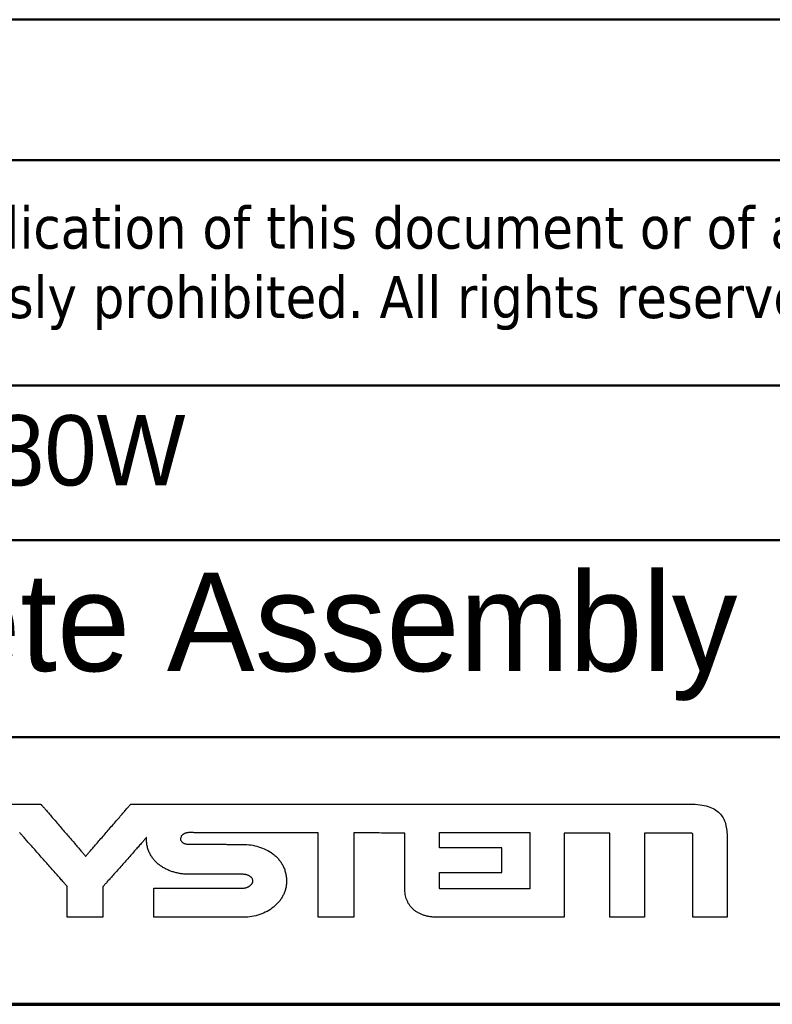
# Model space of a CAD drawing. Header units: millimetres. Extents: x -8 to 1688, y -8 to 1196.
# Tile 5 of 8: x 1272 to 1379, y 32 to 172. Entities that reach past the tile are written whole.
import ezdxf
from ezdxf.enums import TextEntityAlignment as Align

# ---------------------------------------------------------------- set-up
doc = ezdxf.new("R2010")
doc.units = ezdxf.units.MM
doc.header["$LTSCALE"] = 4
for name, color, linetype, lineweight in [('Bordo (ISO)', 7, 'Continuous', 70), ('Geometria schizzo (ISO)', 7, 'Continuous', 25), ('Titolo (ISO)', 7, 'Continuous', 50)]:
    doc.layers.add(name, color=color, linetype=linetype, lineweight=lineweight)
doc.styles.add('Stile testo106', font='tahoma.ttf')
doc.styles.add('Stile testo39', font='tahoma.ttf')
doc.styles.add('Stile testo96', font='txt')
doc.styles.add('Stile testo97', font='txt')
doc.styles.add('Testo nota (ISO)', font='tahoma.ttf')

# ---------------------------------------------------------------- blocks, each defined once
blk = doc.blocks.new('Bordi adel')
at = {"layer": 'Bordo (ISO)'}
blk.add_line((8, 8), (412, 8), dxfattribs=at)
blk = doc.blocks.new('Cartigli ADEL system')
at = {"layer": 'Geometria schizzo (ISO)'}
for p, q in [((143.432, 99.447), (143.432, 99.967)), ((143.474, 99.997), (146.641, 99.997)), ((146.641, 99.997), (146.641, 97.991)), ((145.644, 99.447), (143.432, 99.447)), ((145.644, 98.58), (145.644, 99.447)), ((143.433, 98.58), (145.644, 98.58)), ((146.641, 97.991), (143.548, 97.991))]:
    blk.add_line(p, q, dxfattribs=at)
for points, knots in [([(127.616, 101.004), (127.617, 101.004), (127.623, 101.004), (127.635, 101.004), (127.655, 101.004), (127.682, 101.004), (127.716, 101.004), (127.755, 101.004), (127.8, 101.004), (127.87, 101.004), (127.966, 101.004), (128.137, 101.004), (128.362, 101.004), (128.586, 101.004), (128.757, 101.004), (128.854, 101.004), (128.923, 101.004), (128.968, 101.004), (129.008, 101.004), (129.041, 101.004), (129.068, 101.004), (129.088, 101.004), (129.101, 101.004), (129.106, 101.004), (129.108, 101.004)], [-0.149167, -0.149167, -0.149167, -0.149167, -0.1487391, -0.1474918, -0.1454797, -0.1427575, -0.1393798, -0.1354011, -0.1308762, -0.1258597, -0.1145702, -0.1019697, -0.0745835, -0.0471974, -0.0345968, -0.0233074, -0.0182908, -0.0137659, -0.0097873, -0.0064095, -0.0036873, -0.0016752, -0.0004279, 0, 0, 0, 0]), ([(129.108, 101.004), (129.108, 101.004), (129.108, 101.004), (129.11, 101.004), (129.112, 101.004), (129.114, 101.004), (129.118, 101.004), (129.122, 101.004), (129.127, 101.004), (129.134, 101.004), (129.144, 101.004), (129.162, 101.004), (129.185, 101.004), (129.209, 101.004), (129.227, 101.004), (129.237, 101.004), (129.244, 101.004), (129.249, 101.004), (129.253, 101.004), (129.256, 101.004), (129.259, 101.004), (129.261, 101.004), (129.263, 101.004), (129.263, 101.004), (129.263, 101.004)], [-0.01558542, -0.01558542, -0.01558542, -0.01558542, -0.01554072, -0.01541039, -0.01520016, -0.01491574, -0.01456282, -0.01414712, -0.01367435, -0.0131502, -0.01197064, -0.0106541, -0.00779271, -0.00493133, -0.00361478, -0.00243522, -0.00191108, -0.0014383, -0.0010226, -0.00066969, -0.00038526, -0.00017503, -0.00004471, 0, 0, 0, 0]), ([(129.263, 101.004), (129.265, 101.002), (129.271, 100.995), (129.284, 100.98), (129.305, 100.955), (129.334, 100.922), (129.37, 100.88), (129.412, 100.831), (129.461, 100.775), (129.535, 100.689), (129.638, 100.569), (129.82, 100.357), (130.06, 100.078), (130.3, 99.799), (130.483, 99.587), (130.586, 99.467), (130.66, 99.381), (130.708, 99.325), (130.75, 99.276), (130.786, 99.234), (130.815, 99.201), (130.836, 99.176), (130.849, 99.161), (130.855, 99.154), (130.857, 99.152)], [-0.2443164, -0.2443164, -0.2443164, -0.2443164, -0.2436156, -0.2415726, -0.2382771, -0.2338185, -0.2282861, -0.2217696, -0.2143584, -0.206142, -0.1876512, -0.1670132, -0.1221582, -0.0773032, -0.0566652, -0.0381744, -0.029958, -0.0225468, -0.0160303, -0.010498, -0.0060393, -0.0027438, -0.0007009, 0, 0, 0, 0]), ([(130.857, 99.152), (130.859, 99.154), (130.865, 99.161), (130.878, 99.176), (130.899, 99.201), (130.928, 99.234), (130.964, 99.276), (131.007, 99.325), (131.055, 99.381), (131.13, 99.467), (131.233, 99.587), (131.417, 99.799), (131.658, 100.078), (131.899, 100.357), (132.083, 100.569), (132.186, 100.689), (132.261, 100.775), (132.309, 100.831), (132.352, 100.88), (132.388, 100.922), (132.417, 100.955), (132.439, 100.98), (132.452, 100.995), (132.458, 101.002), (132.459, 101.004)], [-0.2448854, -0.2448854, -0.2448854, -0.2448854, -0.2441829, -0.2421352, -0.238832, -0.2343629, -0.2288177, -0.2222861, -0.2148576, -0.206622, -0.1880882, -0.1674021, -0.1224427, -0.0774833, -0.0567971, -0.0382633, -0.0300278, -0.0225993, -0.0160676, -0.0105224, -0.0060534, -0.0027502, -0.0007025, 0, 0, 0, 0]), ([(132.459, 101.004), (132.464, 101.004), (132.482, 101.004), (132.523, 101.004), (132.588, 101.004), (132.677, 101.004), (132.788, 101.004), (132.918, 101.004), (133.066, 101.004), (133.295, 101.004), (133.612, 101.004), (134.174, 101.004), (134.913, 101.004), (135.651, 101.004), (136.214, 101.004), (136.531, 101.004), (136.759, 101.004), (136.907, 101.004), (137.038, 101.004), (137.148, 101.004), (137.237, 101.004), (137.303, 101.004), (137.343, 101.004), (137.361, 101.004), (137.366, 101.004)], [-0.4906746, -0.4906746, -0.4906746, -0.4906746, -0.4892671, -0.4851641, -0.4785455, -0.469591, -0.4584801, -0.4453927, -0.4305083, -0.4140067, -0.3768707, -0.3354221, -0.2453373, -0.1552525, -0.1138039, -0.0766679, -0.0601663, -0.045282, -0.0321945, -0.0210837, -0.0121291, -0.0055105, -0.0014076, 0, 0, 0, 0]), ([(137.366, 101.004), (137.38, 101.004), (137.436, 101.004), (137.56, 101.004), (137.76, 101.004), (138.032, 101.004), (138.369, 101.004), (138.935, 101.004), (139.765, 101.004), (140.885, 101.004), (142.601, 101.004), (144.857, 101.004), (147.112, 101.004), (148.829, 101.004), (149.948, 101.004), (150.778, 101.004), (151.344, 101.004), (151.681, 101.004), (151.953, 101.004), (152.153, 101.004), (152.277, 101.004), (152.449, 101.004), (152.678, 100.994), (152.971, 100.935), (153.208, 100.836), (153.392, 100.695), (153.524, 100.517), (153.644, 100.225), (153.655, 99.982), (153.663, 99.813)], [-1.703172, -1.703172, -1.703172, -1.703172, -1.698874, -1.686347, -1.66614, -1.6388, -1.604877, -1.564919, -1.469093, -1.355711, -1.229162, -0.954119, -0.679077, -0.552528, -0.439146, -0.34332, -0.303362, -0.269439, -0.242099, -0.221891, -0.209364, -0.205067, -0.170133, -0.140863, -0.115917, -0.093655, -0.07228, -0.050187, 0, 0, 0, 0]), ([(130.197, 98.084), (130.195, 98.086), (130.189, 98.093), (130.175, 98.109), (130.153, 98.135), (130.122, 98.169), (130.084, 98.212), (130.039, 98.263), (129.988, 98.32), (129.91, 98.409), (129.801, 98.532), (129.608, 98.751), (129.354, 99.038), (129.1, 99.325), (128.907, 99.544), (128.798, 99.667), (128.719, 99.756), (128.668, 99.813), (128.624, 99.864), (128.586, 99.907), (128.555, 99.942), (128.533, 99.967), (128.519, 99.983), (128.512, 99.99), (128.511, 99.992)], [-0.2545855, -0.2545855, -0.2545855, -0.2545855, -0.2538552, -0.2517264, -0.2482924, -0.2436463, -0.2378815, -0.2310911, -0.2233683, -0.2148065, -0.1955386, -0.1740331, -0.1272928, -0.0805524, -0.0590469, -0.039779, -0.0312172, -0.0234945, -0.0167041, -0.0109392, -0.0062932, -0.0028591, -0.0007303, 0, 0, 0, 0]), ([(133.017, 99.819), (133.015, 99.817), (133.009, 99.811), (132.997, 99.797), (132.976, 99.773), (132.948, 99.742), (132.913, 99.702), (132.872, 99.656), (132.825, 99.603), (132.754, 99.522), (132.654, 99.409), (132.477, 99.209), (132.244, 98.947), (132.012, 98.684), (131.835, 98.484), (131.735, 98.371), (131.663, 98.29), (131.616, 98.237), (131.575, 98.191), (131.54, 98.152), (131.512, 98.12), (131.492, 98.097), (131.479, 98.082), (131.473, 98.076), (131.472, 98.074)], [-0.2330608, -0.2330608, -0.2330608, -0.2330608, -0.2323923, -0.2304435, -0.2272998, -0.2230465, -0.2177691, -0.2115528, -0.204483, -0.1966451, -0.1790062, -0.1593189, -0.1165304, -0.0737419, -0.0540546, -0.0364158, -0.0285778, -0.0215081, -0.0152918, -0.0100143, -0.0057611, -0.0026174, -0.0006686, 0, 0, 0, 0]), ([(133.016, 99.78), (133.016, 99.781), (133.016, 99.781), (133.016, 99.781), (133.016, 99.781), (133.016, 99.782), (133.016, 99.783), (133.016, 99.784), (133.016, 99.785), (133.016, 99.787), (133.016, 99.79), (133.016, 99.794), (133.016, 99.8), (133.016, 99.806), (133.016, 99.81), (133.016, 99.813), (133.017, 99.814), (133.017, 99.815), (133.017, 99.817), (133.017, 99.817), (133.017, 99.818), (133.017, 99.819), (133.017, 99.819), (133.017, 99.819), (133.017, 99.819)], [-0.003863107, -0.003863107, -0.003863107, -0.003863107, -0.003852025, -0.003819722, -0.003767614, -0.003697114, -0.003609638, -0.0035066, -0.003389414, -0.003259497, -0.002967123, -0.002640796, -0.001931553, -0.001222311, -0.000895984, -0.00060361, -0.000473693, -0.000356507, -0.000253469, -0.000165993, -0.000095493, -0.000043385, -0.000011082, 0, 0, 0, 0]), ([(134.522, 98.513), (134.476, 98.514), (134.383, 98.516), (134.244, 98.532), (134.107, 98.557), (133.974, 98.592), (133.844, 98.637), (133.719, 98.692), (133.601, 98.757), (133.49, 98.831), (133.388, 98.916), (133.295, 99.011), (133.213, 99.115), (133.144, 99.229), (133.088, 99.353), (133.047, 99.487), (133.021, 99.631), (133.018, 99.73), (133.016, 99.78)], [-0.2198131, -0.2198131, -0.2198131, -0.2198131, -0.2058869, -0.1919501, -0.178044, -0.1642064, -0.1504692, -0.1368556, -0.123377, -0.1100293, -0.0967895, -0.0836122, -0.0704263, -0.0571334, -0.0436068, -0.0296942, -0.0152217, 0, 0, 0, 0]), ([(134.529, 99.992), (134.516, 99.992), (134.492, 99.991), (134.456, 99.987), (134.423, 99.98), (134.393, 99.97), (134.366, 99.959), (134.341, 99.946), (134.319, 99.931), (134.3, 99.915), (134.283, 99.898), (134.264, 99.875), (134.246, 99.844), (134.233, 99.807), (134.228, 99.772), (134.232, 99.74), (134.243, 99.71), (134.259, 99.684), (134.276, 99.664), (134.292, 99.649), (134.311, 99.635), (134.333, 99.622), (134.359, 99.61), (134.387, 99.6), (134.419, 99.591), (134.455, 99.585), (134.494, 99.581), (134.522, 99.58), (134.536, 99.58)], [-0.08103445, -0.08103445, -0.08103445, -0.08103445, -0.07720865, -0.07364449, -0.07031416, -0.06719126, -0.06425121, -0.06147176, -0.05883337, -0.05631954, -0.05391702, -0.05161583, -0.04729848, -0.04333923, -0.03974517, -0.03701043, -0.03379157, -0.03009523, -0.02804916, -0.02585522, -0.0234944, -0.0209436, -0.01817622, -0.01516282, -0.01187191, -0.00827049, -0.00432466, 0, 0, 0, 0]), ([(137.409, 99.986), (137.406, 99.986), (137.395, 99.986), (137.372, 99.986), (137.333, 99.986), (137.281, 99.986), (137.216, 99.987), (137.14, 99.987), (137.053, 99.987), (136.919, 99.987), (136.733, 99.988), (136.403, 99.988), (135.969, 99.989), (135.535, 99.99), (135.205, 99.99), (135.019, 99.991), (134.885, 99.991), (134.798, 99.991), (134.722, 99.991), (134.657, 99.992), (134.605, 99.992), (134.566, 99.992), (134.542, 99.992), (134.532, 99.992), (134.529, 99.992)], [-0.2880015, -0.2880015, -0.2880015, -0.2880015, -0.2871753, -0.2847671, -0.2808823, -0.2756264, -0.2691049, -0.2614232, -0.2526869, -0.2430013, -0.2212043, -0.196876, -0.1440007, -0.0911255, -0.0667972, -0.0450002, -0.0353146, -0.0265783, -0.0188966, -0.0123751, -0.0071192, -0.0032344, -0.0008262, 0, 0, 0, 0]), ([(139.123, 99.986), (139.121, 99.986), (139.115, 99.986), (139.101, 99.986), (139.078, 99.986), (139.047, 99.986), (139.008, 99.986), (138.962, 99.986), (138.911, 99.986), (138.831, 99.986), (138.72, 99.986), (138.524, 99.986), (138.266, 99.986), (138.008, 99.986), (137.811, 99.986), (137.701, 99.986), (137.621, 99.986), (137.569, 99.986), (137.524, 99.986), (137.485, 99.986), (137.454, 99.986), (137.431, 99.986), (137.417, 99.986), (137.411, 99.986), (137.409, 99.986)], [-0.171381, -0.171381, -0.171381, -0.171381, -0.1708894, -0.1694563, -0.1671446, -0.164017, -0.1601362, -0.1555651, -0.1503663, -0.1446027, -0.131632, -0.117155, -0.0856905, -0.054226, -0.039749, -0.0267783, -0.0210147, -0.0158159, -0.0112448, -0.007364, -0.0042364, -0.0019247, -0.0004916, 0, 0, 0, 0]), ([(139.123, 96.985), (139.123, 96.987), (139.123, 96.999), (139.123, 97.023), (139.123, 97.064), (139.123, 97.118), (139.123, 97.186), (139.123, 97.265), (139.123, 97.356), (139.123, 97.496), (139.123, 97.69), (139.123, 98.033), (139.123, 98.485), (139.123, 98.937), (139.123, 99.281), (139.123, 99.475), (139.123, 99.615), (139.123, 99.706), (139.123, 99.785), (139.123, 99.853), (139.123, 99.907), (139.123, 99.947), (139.123, 99.972), (139.123, 99.983), (139.123, 99.986)], [-0.3001661, -0.3001661, -0.3001661, -0.3001661, -0.299305, -0.2967951, -0.2927462, -0.2872683, -0.2804713, -0.2724652, -0.2633598, -0.2532651, -0.2305475, -0.2051916, -0.150083, -0.0949744, -0.0696186, -0.0469009, -0.0368063, -0.0277009, -0.0196947, -0.0128978, -0.0074199, -0.003371, -0.0008611, 0, 0, 0, 0]), ([(140.391, 99.986), (140.391, 99.983), (140.391, 99.972), (140.391, 99.947), (140.391, 99.907), (140.391, 99.853), (140.391, 99.785), (140.391, 99.706), (140.391, 99.615), (140.391, 99.475), (140.391, 99.281), (140.391, 98.937), (140.391, 98.485), (140.391, 98.033), (140.391, 97.69), (140.391, 97.496), (140.391, 97.356), (140.391, 97.265), (140.391, 97.186), (140.391, 97.118), (140.391, 97.064), (140.391, 97.023), (140.391, 96.999), (140.391, 96.987), (140.391, 96.985)], [-0.3001661, -0.3001661, -0.3001661, -0.3001661, -0.299305, -0.2967951, -0.2927462, -0.2872683, -0.2804713, -0.2724652, -0.2633598, -0.2532651, -0.2305475, -0.2051916, -0.150083, -0.0949744, -0.0696186, -0.0469009, -0.0368063, -0.0277009, -0.0196947, -0.0128978, -0.0074199, -0.003371, -0.0008611, 0, 0, 0, 0]), ([(142.198, 99.973), (142.197, 99.973), (142.19, 99.973), (142.175, 99.973), (142.151, 99.973), (142.118, 99.973), (142.077, 99.974), (142.029, 99.974), (141.975, 99.975), (141.891, 99.975), (141.774, 99.976), (141.567, 99.978), (141.295, 99.98), (141.022, 99.982), (140.815, 99.983), (140.698, 99.984), (140.614, 99.985), (140.56, 99.985), (140.512, 99.985), (140.471, 99.986), (140.438, 99.986), (140.414, 99.986), (140.399, 99.986), (140.392, 99.986), (140.391, 99.986)], [-0.180776, -0.180776, -0.180776, -0.180776, -0.1802574, -0.1787458, -0.1763074, -0.1730083, -0.1689148, -0.1640931, -0.1586093, -0.1525298, -0.138848, -0.1235773, -0.090388, -0.0571987, -0.041928, -0.0282463, -0.0221667, -0.0166829, -0.0118612, -0.0077677, -0.0044686, -0.0020302, -0.0005186, 0, 0, 0, 0]), ([(142.198, 98.016), (142.198, 98.018), (142.198, 98.025), (142.198, 98.041), (142.198, 98.067), (142.198, 98.103), (142.198, 98.147), (142.198, 98.199), (142.198, 98.258), (142.198, 98.349), (142.198, 98.475), (142.198, 98.7), (142.198, 98.994), (142.198, 99.289), (142.198, 99.513), (142.198, 99.64), (142.198, 99.731), (142.198, 99.79), (142.198, 99.842), (142.198, 99.886), (142.198, 99.921), (142.198, 99.948), (142.198, 99.964), (142.198, 99.971), (142.198, 99.973)], [-0.1957158, -0.1957158, -0.1957158, -0.1957158, -0.1951543, -0.1935178, -0.1908778, -0.1873061, -0.1828743, -0.1776541, -0.1717172, -0.1651352, -0.1503227, -0.1337901, -0.0978579, -0.0619257, -0.0453931, -0.0305806, -0.0239986, -0.0180617, -0.0128415, -0.0084097, -0.0048379, -0.002198, -0.0005614, 0, 0, 0, 0]), ([(143.432, 99.967), (143.432, 99.969), (143.432, 99.971), (143.433, 99.974), (143.433, 99.977), (143.433, 99.98), (143.433, 99.983), (143.433, 99.985), (143.434, 99.988), (143.434, 99.99), (143.434, 99.992), (143.435, 99.994), (143.435, 99.995), (143.435, 99.997), (143.435, 99.998), (143.436, 99.999), (143.436, 100), (143.436, 100.001), (143.436, 100.001)], [-0.003382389, -0.003382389, -0.003382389, -0.003382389, -0.003029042, -0.002696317, -0.002383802, -0.0020911, -0.001817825, -0.001563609, -0.001328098, -0.001110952, -0.00091185, -0.000730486, -0.000566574, -0.000419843, -0.000290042, -0.000176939, -0.000080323, 0, 0, 0, 0]), ([(143.436, 100.001), (143.437, 100.001), (143.437, 100.001), (143.438, 100.001), (143.439, 100.001), (143.44, 100.001), (143.441, 100.001), (143.443, 100), (143.445, 100), (143.446, 100), (143.449, 99.999), (143.451, 99.999), (143.454, 99.998), (143.457, 99.998), (143.461, 99.998), (143.464, 99.998), (143.467, 99.997), (143.469, 99.997), (143.471, 99.997), (143.473, 99.997), (143.474, 99.997)], [-0.003782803, -0.003782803, -0.003782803, -0.003782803, -0.003694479, -0.003603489, -0.003504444, -0.003393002, -0.003265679, -0.003119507, -0.002951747, -0.00275971, -0.002540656, -0.002291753, -0.002010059, -0.001692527, -0.001336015, -0.000937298, -0.000721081, -0.000493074, -0.000252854, 0, 0, 0, 0]), ([(147.861, 99.975), (147.861, 99.972), (147.861, 99.961), (147.861, 99.937), (147.861, 99.897), (147.861, 99.842), (147.861, 99.775), (147.861, 99.696), (147.861, 99.605), (147.861, 99.466), (147.861, 99.273), (147.861, 98.93), (147.861, 98.48), (147.861, 98.03), (147.861, 97.687), (147.861, 97.494), (147.861, 97.355), (147.861, 97.264), (147.861, 97.185), (147.861, 97.117), (147.861, 97.063), (147.861, 97.023), (147.861, 96.999), (147.861, 96.987), (147.861, 96.985)], [-0.2990696, -0.2990696, -0.2990696, -0.2990696, -0.2982117, -0.2957109, -0.2916768, -0.2862189, -0.2794468, -0.2714699, -0.2623978, -0.25234, -0.2297053, -0.2044421, -0.1495348, -0.0946275, -0.0693643, -0.0467296, -0.0366718, -0.0275997, -0.0196228, -0.0128506, -0.0073928, -0.0033587, -0.0008579, 0, 0, 0, 0]), ([(149.426, 99.975), (149.424, 99.975), (149.418, 99.975), (149.406, 99.975), (149.385, 99.975), (149.356, 99.975), (149.321, 99.975), (149.28, 99.975), (149.232, 99.975), (149.159, 99.975), (149.058, 99.975), (148.879, 99.975), (148.644, 99.975), (148.408, 99.975), (148.229, 99.975), (148.128, 99.975), (148.055, 99.975), (148.008, 99.975), (147.966, 99.975), (147.931, 99.975), (147.903, 99.975), (147.882, 99.975), (147.869, 99.975), (147.863, 99.975), (147.861, 99.975)], [-0.1564408, -0.1564408, -0.1564408, -0.1564408, -0.1559921, -0.1546839, -0.1525737, -0.1497188, -0.1461763, -0.1420037, -0.1372581, -0.131997, -0.120157, -0.106942, -0.0782204, -0.0494989, -0.0362839, -0.0244439, -0.0191827, -0.0144372, -0.0102645, -0.0067221, -0.0038671, -0.0017569, -0.0004488, 0, 0, 0, 0]), ([(149.494, 99.972), (149.491, 99.972), (149.487, 99.973), (149.48, 99.973), (149.472, 99.974), (149.464, 99.974), (149.455, 99.975), (149.446, 99.975), (149.436, 99.975), (149.429, 99.975), (149.426, 99.975)], [-0.006788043, -0.006788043, -0.006788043, -0.006788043, -0.00613124, -0.005422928, -0.004661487, -0.003845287, -0.00297269, -0.002042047, -0.001051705, 0, 0, 0, 0]), ([(149.494, 96.985), (149.494, 96.987), (149.494, 96.999), (149.494, 97.023), (149.494, 97.063), (149.494, 97.117), (149.494, 97.185), (149.494, 97.264), (149.494, 97.354), (149.494, 97.493), (149.494, 97.686), (149.494, 98.029), (149.494, 98.478), (149.494, 98.928), (149.494, 99.27), (149.494, 99.463), (149.494, 99.602), (149.494, 99.693), (149.494, 99.772), (149.494, 99.839), (149.494, 99.894), (149.494, 99.933), (149.494, 99.958), (149.494, 99.969), (149.494, 99.972)], [-0.2987537, -0.2987537, -0.2987537, -0.2987537, -0.2978967, -0.2953986, -0.2913688, -0.2859167, -0.2791517, -0.2711832, -0.2621207, -0.2520735, -0.2294627, -0.2042262, -0.1493769, -0.0945275, -0.069291, -0.0466803, -0.0366331, -0.0275705, -0.0196021, -0.0128371, -0.007385, -0.0033551, -0.000857, 0, 0, 0, 0]), ([(150.715, 99.975), (150.715, 99.972), (150.715, 99.961), (150.715, 99.937), (150.715, 99.897), (150.715, 99.842), (150.715, 99.775), (150.715, 99.696), (150.715, 99.605), (150.715, 99.466), (150.715, 99.273), (150.715, 98.93), (150.715, 98.48), (150.715, 98.03), (150.715, 97.687), (150.715, 97.494), (150.715, 97.355), (150.715, 97.264), (150.715, 97.185), (150.715, 97.117), (150.715, 97.063), (150.715, 97.023), (150.715, 96.999), (150.715, 96.987), (150.715, 96.985)], [-0.2990696, -0.2990696, -0.2990696, -0.2990696, -0.2982117, -0.2957109, -0.2916768, -0.2862189, -0.2794468, -0.2714699, -0.2623978, -0.25234, -0.2297053, -0.2044421, -0.1495348, -0.0946275, -0.0693643, -0.0467296, -0.0366718, -0.0275997, -0.0196228, -0.0128506, -0.0073928, -0.0033587, -0.0008579, 0, 0, 0, 0]), ([(152.3, 99.975), (152.298, 99.975), (152.292, 99.975), (152.279, 99.975), (152.258, 99.975), (152.229, 99.975), (152.193, 99.975), (152.151, 99.975), (152.104, 99.975), (152.03, 99.975), (151.927, 99.975), (151.746, 99.975), (151.507, 99.975), (151.269, 99.975), (151.087, 99.975), (150.985, 99.975), (150.911, 99.975), (150.863, 99.975), (150.821, 99.975), (150.785, 99.975), (150.757, 99.975), (150.735, 99.975), (150.722, 99.975), (150.716, 99.975), (150.715, 99.975)], [-0.1584759, -0.1584759, -0.1584759, -0.1584759, -0.1580213, -0.1566961, -0.1545585, -0.1516664, -0.1480778, -0.1438509, -0.1390436, -0.133714, -0.12172, -0.1083331, -0.0792379, -0.0501428, -0.0367559, -0.0247619, -0.0194323, -0.014625, -0.010398, -0.0068095, -0.0039174, -0.0017798, -0.0004546, 0, 0, 0, 0]), ([(152.425, 99.965), (152.421, 99.966), (152.414, 99.967), (152.405, 99.969), (152.397, 99.97), (152.39, 99.971), (152.383, 99.972), (152.375, 99.972), (152.368, 99.973), (152.359, 99.974), (152.35, 99.974), (152.341, 99.974), (152.331, 99.975), (152.321, 99.975), (152.311, 99.975), (152.303, 99.975), (152.3, 99.975)], [-0.01255916, -0.01255916, -0.01255916, -0.01255916, -0.011541, -0.01038275, -0.00974834, -0.00907563, -0.00836353, -0.00761093, -0.00681674, -0.00597984, -0.00509915, -0.00417356, -0.00320195, -0.00218323, -0.00111628, 0, 0, 0, 0]), ([(152.436, 99.912), (152.436, 99.914), (152.436, 99.916), (152.436, 99.92), (152.436, 99.923), (152.436, 99.926), (152.435, 99.929), (152.435, 99.932), (152.435, 99.935), (152.434, 99.938), (152.434, 99.942), (152.433, 99.946), (152.432, 99.949), (152.431, 99.952), (152.43, 99.955), (152.429, 99.957), (152.428, 99.959), (152.427, 99.961), (152.426, 99.962), (152.426, 99.963), (152.425, 99.964), (152.425, 99.965), (152.425, 99.965)], [-0.005468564, -0.005468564, -0.005468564, -0.005468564, -0.005091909, -0.004734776, -0.004396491, -0.00407638, -0.003773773, -0.003488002, -0.003218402, -0.002964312, -0.002500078, -0.002090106, -0.001729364, -0.001413, -0.001136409, -0.000895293, -0.000685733, -0.000504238, -0.000347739, -0.00021348, -0.000098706, 0, 0, 0, 0]), ([(152.436, 96.985), (152.436, 96.987), (152.436, 96.998), (152.436, 97.022), (152.436, 97.062), (152.436, 97.115), (152.436, 97.181), (152.436, 97.258), (152.436, 97.347), (152.436, 97.483), (152.436, 97.672), (152.436, 98.008), (152.436, 98.448), (152.436, 98.889), (152.436, 99.225), (152.436, 99.414), (152.436, 99.55), (152.436, 99.639), (152.436, 99.716), (152.436, 99.782), (152.436, 99.835), (152.436, 99.875), (152.436, 99.899), (152.436, 99.91), (152.436, 99.912)], [-0.292784, -0.292784, -0.292784, -0.292784, -0.2919441, -0.2894959, -0.2855466, -0.2802034, -0.2735736, -0.2657644, -0.2568829, -0.2470365, -0.2248775, -0.2001453, -0.146392, -0.0926387, -0.0679064, -0.0457475, -0.0359011, -0.0270196, -0.0192104, -0.0125806, -0.0072374, -0.0032881, -0.0008399, 0, 0, 0, 0]), ([(153.663, 99.813), (153.663, 99.811), (153.663, 99.8), (153.663, 99.777), (153.663, 99.739), (153.663, 99.688), (153.663, 99.624), (153.663, 99.549), (153.663, 99.463), (153.663, 99.332), (153.663, 99.149), (153.663, 98.825), (153.663, 98.399), (153.663, 97.973), (153.663, 97.649), (153.663, 97.466), (153.663, 97.335), (153.663, 97.249), (153.663, 97.174), (153.663, 97.11), (153.663, 97.059), (153.663, 97.021), (153.663, 96.998), (153.663, 96.987), (153.663, 96.985)], [-0.2828885, -0.2828885, -0.2828885, -0.2828885, -0.282077, -0.2797116, -0.2758958, -0.2707332, -0.2643274, -0.2567821, -0.2482009, -0.2386872, -0.2172772, -0.1933808, -0.1414443, -0.0895077, -0.0656114, -0.0442013, -0.0346877, -0.0261064, -0.0185611, -0.0121554, -0.0069928, -0.003177, -0.0008115, 0, 0, 0, 0]), ([(134.536, 99.58), (134.538, 99.58), (134.545, 99.58), (134.561, 99.58), (134.586, 99.58), (134.62, 99.58), (134.663, 99.58), (134.714, 99.58), (134.771, 99.579), (134.86, 99.579), (134.982, 99.579), (135.2, 99.578), (135.486, 99.577), (135.772, 99.577), (135.99, 99.576), (136.113, 99.576), (136.201, 99.575), (136.259, 99.575), (136.309, 99.575), (136.352, 99.575), (136.387, 99.575), (136.412, 99.575), (136.428, 99.575), (136.435, 99.575), (136.437, 99.575)], [-0.1900491, -0.1900491, -0.1900491, -0.1900491, -0.1895039, -0.1879148, -0.1853513, -0.1818829, -0.1775795, -0.1725104, -0.1667454, -0.1603539, -0.1459703, -0.1299164, -0.0950246, -0.0601327, -0.0440788, -0.0296952, -0.0233038, -0.0175387, -0.0124697, -0.0081662, -0.0046979, -0.0021343, -0.0005452, 0, 0, 0, 0]), ([(136.437, 99.575), (136.533, 99.571), (136.725, 99.562), (137.005, 99.497), (137.27, 99.394), (137.47, 99.273), (137.612, 99.156), (137.708, 99.058), (137.792, 98.951), (137.864, 98.833), (137.922, 98.706), (137.964, 98.568), (137.991, 98.422), (137.999, 98.274), (137.991, 98.131), (137.966, 97.998), (137.926, 97.871), (137.872, 97.751), (137.805, 97.637), (137.698, 97.495), (137.536, 97.337), (137.306, 97.185), (137.047, 97.072), (136.768, 96.999), (136.574, 96.989), (136.477, 96.985)], [-0.4472316, -0.4472316, -0.4472316, -0.4472316, -0.4183787, -0.3896457, -0.3613193, -0.3335526, -0.319847, -0.3062209, -0.2926063, -0.2789072, -0.2649983, -0.2507273, -0.2359182, -0.2203775, -0.2065527, -0.1930792, -0.1798203, -0.1666603, -0.1535062, -0.140287, -0.1135025, -0.0860636, -0.0579519, -0.0292391, 0, 0, 0, 0]), ([(136.429, 98.513), (136.428, 98.513), (136.42, 98.513), (136.405, 98.513), (136.379, 98.513), (136.345, 98.513), (136.302, 98.513), (136.251, 98.513), (136.193, 98.513), (136.105, 98.513), (135.981, 98.513), (135.763, 98.513), (135.476, 98.513), (135.189, 98.513), (134.97, 98.513), (134.847, 98.513), (134.758, 98.513), (134.7, 98.513), (134.65, 98.513), (134.607, 98.513), (134.572, 98.513), (134.547, 98.513), (134.531, 98.513), (134.524, 98.513), (134.522, 98.513)], [-0.1907252, -0.1907252, -0.1907252, -0.1907252, -0.190178, -0.1885832, -0.1860106, -0.1825299, -0.1782112, -0.1731241, -0.1673385, -0.1609244, -0.1464896, -0.1303785, -0.0953626, -0.0603466, -0.0442356, -0.0298008, -0.0233866, -0.0176011, -0.012514, -0.0081952, -0.0047146, -0.0021419, -0.0005471, 0, 0, 0, 0]), ([(136.416, 98.019), (136.432, 98.019), (136.463, 98.02), (136.508, 98.026), (136.549, 98.034), (136.588, 98.046), (136.623, 98.06), (136.655, 98.076), (136.683, 98.094), (136.709, 98.114), (136.731, 98.134), (136.751, 98.155), (136.767, 98.176), (136.78, 98.198), (136.79, 98.218), (136.798, 98.238), (136.802, 98.256), (136.804, 98.28), (136.799, 98.31), (136.784, 98.348), (136.763, 98.38), (136.74, 98.405), (136.72, 98.423), (136.696, 98.441), (136.669, 98.458), (136.638, 98.473), (136.603, 98.486), (136.565, 98.497), (136.524, 98.505), (136.478, 98.511), (136.446, 98.512), (136.429, 98.513)], [-0.09901195, -0.09901195, -0.09901195, -0.09901195, -0.09419976, -0.08968987, -0.08545172, -0.08145839, -0.07768698, -0.07411898, -0.07074044, -0.06754194, -0.06451843, -0.06166885, -0.05899563, -0.05650399, -0.05420101, -0.05209438, -0.05019051, -0.04849155, -0.04507472, -0.04102626, -0.03634351, -0.03375024, -0.03097861, -0.02801464, -0.02484066, -0.02143549, -0.01777473, -0.01383121, -0.00957542, -0.00497597, 0, 0, 0, 0]), ([(143.436, 98.001), (143.436, 98.001), (143.436, 98.003), (143.436, 98.008), (143.436, 98.016), (143.436, 98.026), (143.436, 98.039), (143.436, 98.055), (143.435, 98.072), (143.435, 98.099), (143.435, 98.137), (143.435, 98.203), (143.435, 98.29), (143.434, 98.377), (143.434, 98.444), (143.434, 98.481), (143.434, 98.508), (143.434, 98.526), (143.434, 98.541), (143.434, 98.554), (143.434, 98.564), (143.433, 98.572), (143.433, 98.577), (143.433, 98.579), (143.433, 98.58)], [-0.05792014, -0.05792014, -0.05792014, -0.05792014, -0.05775398, -0.05726967, -0.05648839, -0.05543138, -0.05411983, -0.05257497, -0.05081799, -0.04887011, -0.04448651, -0.03959384, -0.02896007, -0.01832629, -0.01343363, -0.00905002, -0.00710215, -0.00534517, -0.0038003, -0.00248876, -0.00143174, -0.00065047, -0.00016615, 0, 0, 0, 0]), ([(130.197, 96.985), (130.197, 96.986), (130.197, 96.99), (130.197, 96.999), (130.197, 97.013), (130.197, 97.033), (130.197, 97.058), (130.197, 97.087), (130.197, 97.121), (130.197, 97.172), (130.197, 97.243), (130.197, 97.369), (130.197, 97.534), (130.197, 97.7), (130.197, 97.826), (130.197, 97.897), (130.197, 97.948), (130.197, 97.982), (130.197, 98.011), (130.197, 98.036), (130.197, 98.055), (130.197, 98.07), (130.197, 98.079), (130.197, 98.083), (130.197, 98.084)], [-0.1099824, -0.1099824, -0.1099824, -0.1099824, -0.1096669, -0.1087472, -0.1072637, -0.1052566, -0.1027661, -0.0998326, -0.0964964, -0.0927976, -0.0844738, -0.0751833, -0.0549912, -0.0347991, -0.0255086, -0.0171847, -0.013486, -0.0101497, -0.0072163, -0.0047258, -0.0027187, -0.0012352, -0.0003155, 0, 0, 0, 0]), ([(131.472, 98.074), (131.472, 98.073), (131.472, 98.069), (131.472, 98.06), (131.472, 98.045), (131.472, 98.026), (131.472, 98.001), (131.472, 97.972), (131.472, 97.939), (131.472, 97.889), (131.472, 97.818), (131.472, 97.693), (131.472, 97.529), (131.472, 97.365), (131.472, 97.24), (131.472, 97.17), (131.472, 97.119), (131.472, 97.086), (131.472, 97.058), (131.472, 97.033), (131.472, 97.013), (131.472, 96.999), (131.472, 96.99), (131.472, 96.986), (131.472, 96.985)], [-0.1089581, -0.1089581, -0.1089581, -0.1089581, -0.1086455, -0.1077344, -0.1062647, -0.1042763, -0.101809, -0.0989029, -0.0955977, -0.0919334, -0.083687, -0.0744831, -0.054479, -0.034475, -0.025271, -0.0170247, -0.0133604, -0.0100552, -0.007149, -0.0046818, -0.0026934, -0.0012237, -0.0003126, 0, 0, 0, 0]), ([(133.281, 96.985), (133.281, 96.986), (133.281, 96.989), (133.281, 96.998), (133.281, 97.012), (133.281, 97.031), (133.281, 97.054), (133.281, 97.081), (133.281, 97.113), (133.281, 97.161), (133.281, 97.227), (133.281, 97.346), (133.281, 97.502), (133.281, 97.657), (133.281, 97.776), (133.281, 97.843), (133.281, 97.891), (133.281, 97.922), (133.281, 97.95), (133.281, 97.973), (133.281, 97.992), (133.281, 98.005), (133.281, 98.014), (133.281, 98.018), (133.281, 98.019)], [-0.103426, -0.103426, -0.103426, -0.103426, -0.1031293, -0.1022645, -0.1008694, -0.0989819, -0.09664, -0.0938813, -0.090744, -0.0872657, -0.0794381, -0.0707014, -0.051713, -0.0327246, -0.023988, -0.0161603, -0.0126821, -0.0095447, -0.0067861, -0.0044441, -0.0025566, -0.0011615, -0.0002967, 0, 0, 0, 0]), ([(133.281, 98.019), (133.284, 98.019), (133.295, 98.019), (133.321, 98.019), (133.363, 98.019), (133.42, 98.019), (133.491, 98.019), (133.574, 98.019), (133.669, 98.019), (133.814, 98.019), (134.017, 98.019), (134.376, 98.019), (134.848, 98.019), (135.32, 98.019), (135.679, 98.019), (135.882, 98.019), (136.028, 98.019), (136.123, 98.019), (136.206, 98.019), (136.276, 98.019), (136.333, 98.019), (136.375, 98.019), (136.401, 98.019), (136.413, 98.019), (136.416, 98.019)], [-0.3135089, -0.3135089, -0.3135089, -0.3135089, -0.3126095, -0.309988, -0.3057592, -0.3000378, -0.2929387, -0.2845767, -0.2750665, -0.2645231, -0.2407956, -0.2143127, -0.1567544, -0.0991962, -0.0727132, -0.0489858, -0.0384423, -0.0289322, -0.0205702, -0.0134711, -0.0077497, -0.0035209, -0.0008993, 0, 0, 0, 0]), ([(143.372, 96.985), (143.325, 96.985), (143.233, 96.987), (143.1, 97.002), (142.976, 97.026), (142.861, 97.058), (142.755, 97.1), (142.658, 97.149), (142.57, 97.207), (142.492, 97.272), (142.422, 97.344), (142.362, 97.423), (142.312, 97.508), (142.27, 97.599), (142.238, 97.696), (142.215, 97.799), (142.201, 97.906), (142.199, 97.979), (142.198, 98.016)], [-0.1769311, -0.1769311, -0.1769311, -0.1769311, -0.162741, -0.1493888, -0.1367987, -0.1248882, -0.1135685, -0.1027448, -0.0923168, -0.0821808, -0.0722321, -0.0623672, -0.0524876, -0.0425018, -0.0323273, -0.0218918, -0.0111333, 0, 0, 0, 0]), ([(143.548, 97.991), (143.545, 97.991), (143.539, 97.991), (143.529, 97.992), (143.52, 97.992), (143.512, 97.992), (143.504, 97.992), (143.496, 97.993), (143.488, 97.993), (143.481, 97.994), (143.474, 97.995), (143.466, 97.996), (143.456, 97.997), (143.446, 97.999), (143.439, 98), (143.436, 98.001)], [-0.01131929, -0.01131929, -0.01131929, -0.01131929, -0.01034177, -0.00940369, -0.00850431, -0.00764289, -0.00681869, -0.00603098, -0.00527902, -0.00456207, -0.00387941, -0.00323031, -0.00202991, -0.00095506, 0, 0, 0, 0]), ([(131.472, 96.985), (131.47, 96.985), (131.466, 96.985), (131.455, 96.985), (131.438, 96.985), (131.415, 96.985), (131.386, 96.985), (131.352, 96.985), (131.314, 96.985), (131.255, 96.985), (131.172, 96.985), (131.026, 96.985), (130.834, 96.985), (130.642, 96.985), (130.496, 96.985), (130.414, 96.985), (130.355, 96.985), (130.316, 96.985), (130.282, 96.985), (130.254, 96.985), (130.23, 96.985), (130.213, 96.985), (130.203, 96.985), (130.198, 96.985), (130.197, 96.985)], [-0.127472, -0.127472, -0.127472, -0.127472, -0.1271063, -0.1260404, -0.124321, -0.1219947, -0.1191082, -0.1157082, -0.1118414, -0.1075545, -0.097907, -0.0871391, -0.063736, -0.0403329, -0.029565, -0.0199175, -0.0156306, -0.0117638, -0.0083638, -0.0054773, -0.003151, -0.0014316, -0.0003657, 0, 0, 0, 0]), ([(136.477, 96.985), (136.474, 96.985), (136.462, 96.985), (136.435, 96.985), (136.393, 96.985), (136.335, 96.985), (136.263, 96.985), (136.178, 96.985), (136.081, 96.985), (135.933, 96.985), (135.726, 96.985), (135.36, 96.985), (134.879, 96.985), (134.398, 96.985), (134.031, 96.985), (133.825, 96.985), (133.676, 96.985), (133.58, 96.985), (133.495, 96.985), (133.423, 96.985), (133.365, 96.985), (133.322, 96.985), (133.296, 96.985), (133.284, 96.985), (133.281, 96.985)], [-0.3196185, -0.3196185, -0.3196185, -0.3196185, -0.3187016, -0.3160291, -0.3117178, -0.3058849, -0.2986475, -0.2901225, -0.280427, -0.2696781, -0.2454882, -0.2184892, -0.1598093, -0.1011293, -0.0741303, -0.0499404, -0.0391915, -0.029496, -0.0209711, -0.0137336, -0.0079007, -0.0035895, -0.0009169, 0, 0, 0, 0]), ([(140.391, 96.985), (140.389, 96.985), (140.385, 96.985), (140.374, 96.985), (140.357, 96.985), (140.334, 96.985), (140.306, 96.985), (140.272, 96.985), (140.234, 96.985), (140.175, 96.985), (140.093, 96.985), (139.948, 96.985), (139.757, 96.985), (139.566, 96.985), (139.421, 96.985), (139.339, 96.985), (139.28, 96.985), (139.241, 96.985), (139.208, 96.985), (139.179, 96.985), (139.156, 96.985), (139.139, 96.985), (139.129, 96.985), (139.124, 96.985), (139.123, 96.985)], [-0.1267951, -0.1267951, -0.1267951, -0.1267951, -0.1264314, -0.1253712, -0.1236609, -0.1213469, -0.1184758, -0.1150938, -0.1112476, -0.1069834, -0.0973871, -0.0866764, -0.0633976, -0.0401188, -0.0294081, -0.0198117, -0.0155476, -0.0117013, -0.0083194, -0.0054482, -0.0031343, -0.001424, -0.0003637, 0, 0, 0, 0]), ([(146.641, 96.985), (146.638, 96.985), (146.626, 96.985), (146.599, 96.985), (146.555, 96.985), (146.496, 96.985), (146.422, 96.985), (146.335, 96.985), (146.237, 96.985), (146.084, 96.985), (145.873, 96.985), (145.499, 96.985), (145.006, 96.985), (144.514, 96.985), (144.14, 96.985), (143.929, 96.985), (143.776, 96.985), (143.678, 96.985), (143.591, 96.985), (143.517, 96.985), (143.458, 96.985), (143.414, 96.985), (143.387, 96.985), (143.375, 96.985), (143.372, 96.985)], [-0.3269013, -0.3269013, -0.3269013, -0.3269013, -0.3259636, -0.3232301, -0.3188206, -0.3128548, -0.3054524, -0.2967332, -0.2868168, -0.275823, -0.2510819, -0.2234677, -0.1634507, -0.1034336, -0.0758194, -0.0510783, -0.0400845, -0.0301681, -0.0214489, -0.0140465, -0.0080808, -0.0036713, -0.0009378, 0, 0, 0, 0]), ([(146.905, 96.985), (146.905, 96.985), (146.904, 96.985), (146.901, 96.985), (146.898, 96.985), (146.893, 96.985), (146.887, 96.985), (146.88, 96.985), (146.872, 96.985), (146.86, 96.985), (146.843, 96.985), (146.813, 96.985), (146.773, 96.985), (146.733, 96.985), (146.703, 96.985), (146.686, 96.985), (146.674, 96.985), (146.666, 96.985), (146.659, 96.985), (146.653, 96.985), (146.648, 96.985), (146.644, 96.985), (146.642, 96.985), (146.641, 96.985), (146.641, 96.985)], [-0.02638332, -0.02638332, -0.02638332, -0.02638332, -0.02630763, -0.02608702, -0.02573114, -0.02524966, -0.02465223, -0.02394853, -0.0231482, -0.02226092, -0.02026414, -0.01803547, -0.01319166, -0.00834785, -0.00611918, -0.00412239, -0.00323511, -0.00243479, -0.00173108, -0.00113366, -0.00065218, -0.0002963, -0.00007568, 0, 0, 0, 0]), ([(147.861, 96.985), (147.861, 96.985), (147.857, 96.985), (147.849, 96.985), (147.836, 96.985), (147.819, 96.985), (147.797, 96.985), (147.772, 96.985), (147.743, 96.985), (147.699, 96.985), (147.637, 96.985), (147.527, 96.985), (147.383, 96.985), (147.239, 96.985), (147.13, 96.985), (147.068, 96.985), (147.023, 96.985), (146.994, 96.985), (146.969, 96.985), (146.947, 96.985), (146.93, 96.985), (146.917, 96.985), (146.909, 96.985), (146.906, 96.985), (146.905, 96.985)], [-0.09566039, -0.09566039, -0.09566039, -0.09566039, -0.09538598, -0.09458608, -0.09329574, -0.09154999, -0.08938385, -0.08683236, -0.08393055, -0.08071346, -0.07347353, -0.06539285, -0.0478302, -0.03026755, -0.02218686, -0.01494694, -0.01172984, -0.00882803, -0.00627655, -0.00411041, -0.00236465, -0.00107431, -0.00027442, 0, 0, 0, 0]), ([(150.715, 96.985), (150.714, 96.985), (150.709, 96.985), (150.699, 96.985), (150.683, 96.985), (150.661, 96.985), (150.633, 96.985), (150.601, 96.985), (150.564, 96.985), (150.507, 96.985), (150.428, 96.985), (150.288, 96.985), (150.105, 96.985), (149.921, 96.985), (149.781, 96.985), (149.702, 96.985), (149.645, 96.985), (149.609, 96.985), (149.576, 96.985), (149.549, 96.985), (149.527, 96.985), (149.51, 96.985), (149.5, 96.985), (149.496, 96.985), (149.494, 96.985)], [-0.1220392, -0.1220392, -0.1220392, -0.1220392, -0.1216891, -0.1206686, -0.1190225, -0.1167953, -0.1140319, -0.1107768, -0.1070748, -0.1029706, -0.0937342, -0.0834252, -0.0610196, -0.038614, -0.028305, -0.0190686, -0.0149644, -0.0112624, -0.0080073, -0.0052439, -0.0030167, -0.0013706, -0.0003501, 0, 0, 0, 0]), ([(153.663, 96.985), (153.662, 96.985), (153.657, 96.985), (153.647, 96.985), (153.631, 96.985), (153.609, 96.985), (153.581, 96.985), (153.548, 96.985), (153.511, 96.985), (153.454, 96.985), (153.375, 96.985), (153.234, 96.985), (153.05, 96.985), (152.865, 96.985), (152.724, 96.985), (152.645, 96.985), (152.588, 96.985), (152.551, 96.985), (152.518, 96.985), (152.49, 96.985), (152.468, 96.985), (152.452, 96.985), (152.442, 96.985), (152.437, 96.985), (152.436, 96.985)], [-0.1227251, -0.1227251, -0.1227251, -0.1227251, -0.122373, -0.1213468, -0.1196914, -0.1174517, -0.1146727, -0.1113994, -0.1076766, -0.1035493, -0.094261, -0.0838941, -0.0613625, -0.038831, -0.0284641, -0.0191758, -0.0150485, -0.0113257, -0.0080523, -0.0052733, -0.0030337, -0.0013783, -0.0003521, 0, 0, 0, 0])]:
    blk.add_open_spline(points, degree=3, knots=knots, dxfattribs=at)
at = {"layer": 'Titolo (ISO)'}
for p, q in [((102.567, 128.891), (222.567, 128.891)), ((102.567, 128.891), (202.567, 128.891)), ((202.567, 123.891), (102.567, 123.891)), ((102.567, 123.891), (177.567, 123.891)), ((177.567, 115.891), (102.567, 115.891)), ((102.567, 115.891), (187.567, 115.891)), ((187.567, 110.391), (102.567, 110.391)), ((102.567, 110.391), (187.567, 110.391)), ((187.567, 103.391), (102.567, 103.391)), ((222.567, 93.891), (102.567, 93.891))]:
    blk.add_line(p, q, dxfattribs=at)
at = {"layer": 'Titolo (ISO)', "insert": (104.567, 122.253), "char_height": 1.5, "width": 72.265, "attachment_point": 1, "line_spacing_factor": 0.987884, "style": 'Testo nota (ISO)'}
blk.add_mtext('\\fTahoma|b0|i0;\\H1.5000;Any disclosure, use or duplication of this document or of any of the information contained herein is expressly prohibited. All rights reserved.', dxfattribs=at)
at = {"layer": 'Titolo (ISO)'}
for tag, height, style, p in [('Materiale', 2.5, 'Stile testo39', (124.567, 127.891)), ('Tolleranza', 1.5, 'Stile testo106', (190.067, 120.891)), ('Revisione', 1.5, 'Stile testo106', (188.567, 112.891)), ('Scala', 1.5, 'Stile testo106', (188.567, 107.391)), ('N._Documento', 1.5, 'Stile testo106', (203.567, 107.391)), ('Disegnatore', 1.5, 'Stile testo106', (158.567, 99.891)), ('Verifica', 1.5, 'Stile testo106', (173.567, 99.891)), ('Approvazione', 1.5, 'Stile testo106', (188.567, 99.891)), ('File', 1.5, 'Stile testo106', (203.567, 99.891))]:
    blk.add_attdef(tag, text='', height=height, dxfattribs=dict(at, style=style)).set_placement(p, align=Align.TOP_LEFT)
for tag, p, height, style in [('Pagina_001', (209.339, 126.386), 1.5, 'Stile testo106'), ('Descrizione_001', (117.309, 112.334), 2.5, 'Stile testo96'), ('Data_001', (203.484, 111.324), 1.5, 'Stile testo106'), ('Titolo_001', (112.41, 105.734), 3.5, 'Stile testo97')]:
    blk.add_attdef(tag, p, '', height=height, dxfattribs=dict(at, style=style))

msp = doc.modelspace()

# ---------------------------------------------------------------- block references
at = {"xscale": 4, "yscale": 4, "zscale": 4}
msp.add_blockref('Bordi adel', (0, 0), dxfattribs=at)
ref = msp.add_blockref('Cartigli ADEL system', (757.73, -343.56), dxfattribs=dict(xscale=4, yscale=4, zscale=4))
ref.add_attrib('Descrizione_001', 'FLEX280W', (1226.97, 105.77), dxfattribs={"layer": 'Titolo (ISO)', "height": 10, "style": 'Stile testo96'})
ref.add_attrib('Titolo_001', 'Complete Assembly Design', (1207.37, 79.37), dxfattribs={"layer": 'Titolo (ISO)', "height": 14, "style": 'Stile testo97'})

doc.saveas('drawing.dxf')
